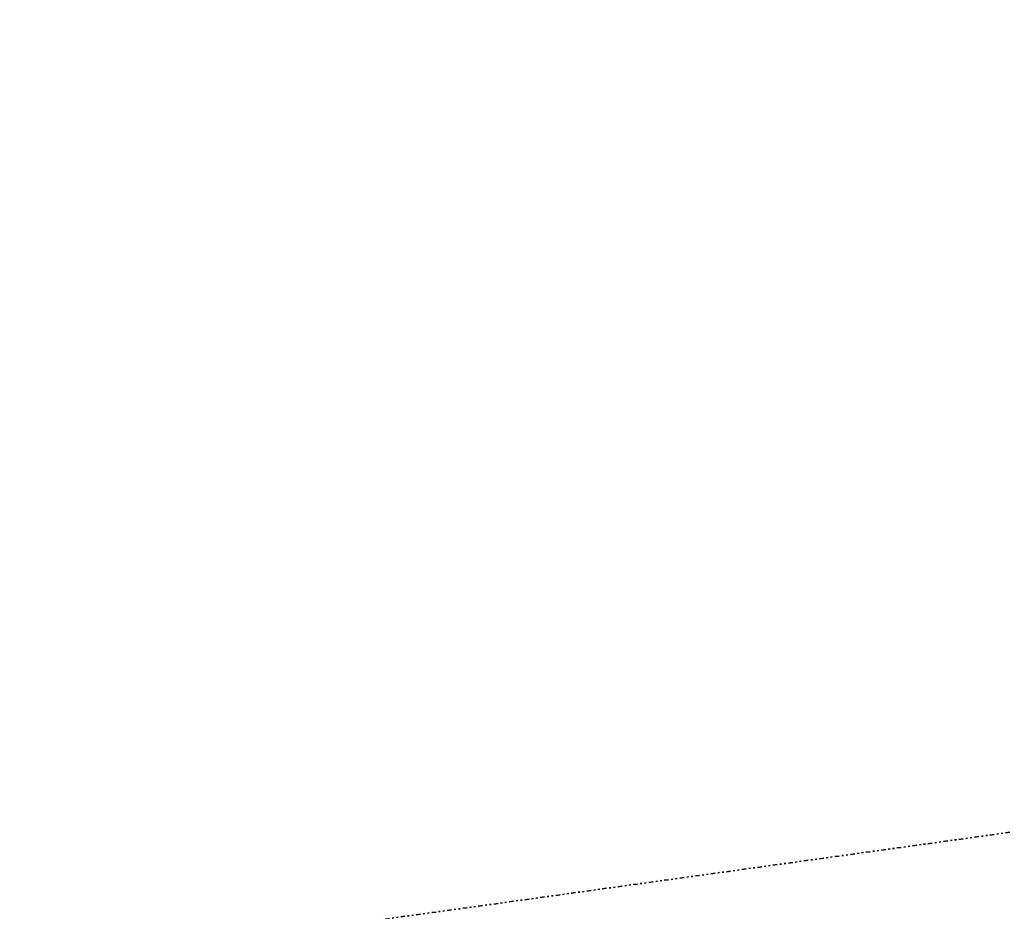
# Model space of a CAD drawing. Header units: metres. Extents: x 169249 to 194689, y 406250 to 412203.
# Tile 200 of 256: x 182071 to 182637, y 409550 to 410063. Entities that reach past the tile are written whole.
import ezdxf

# ---------------------------------------------------------------- set-up
doc = ezdxf.new("R2010")
doc.units = ezdxf.units.M
doc.linetypes.add('BGT_NLCS_N264$0$AL-TEKENBLADGRENS', pattern=[11.5, 2.5, -1.5, 1, -1.5, 1, -1.5, 2.5])
doc.layers.add('BGT_NLCS_N264$0$X-XX-AL-TEKENBLADGRENS-G', color=252, linetype='BGT_NLCS_N264$0$AL-TEKENBLADGRENS', lineweight=35)
doc.layers.add('X-XX-AL-REFERENTIE-G', color=7, linetype='CONTINUOUS', lineweight=18)

# ---------------------------------------------------------------- blocks, each defined once
blk = doc.blocks.new('BGT_NLCS_N264')
at = {"layer": 'BGT_NLCS_N264$0$X-XX-AL-TEKENBLADGRENS-G'}
blk.add_polyline3d([(184436.25, 410062.73, 0), (184183.19, 410038.13, 0), (183733.57, 409937.98, 0), (183392.76, 409722.85, 0), (183112.62, 409661.02, 0), (181934.11, 409497.18, 0), (181576.04, 409477.91, 0), (181380.5, 409402.69, 0), (181348.09, 409368.87, 0), (179688.8, 408537.47, 0), (179322.33, 408353.85, 0), (179291.54, 408424.26, 0), (179251.73, 408571.13, 0), (178950.57, 408481.9, 0), (179026.57, 408202.55, 0), (178645.17, 408015, 0), (178496.71, 408130.51, 0), (178197.01, 408003.27, 0), (177935.59, 407601.57, 0), (177344.78, 407184.52, 0), (176213.39, 406694.78, 0), (175774.26, 406688.92, 0)], dxfattribs=at)

msp = doc.modelspace()

# ---------------------------------------------------------------- block references
at = {"layer": 'X-XX-AL-REFERENTIE-G'}
msp.add_blockref('BGT_NLCS_N264', (0, 0), dxfattribs=at)

doc.saveas('drawing.dxf')
